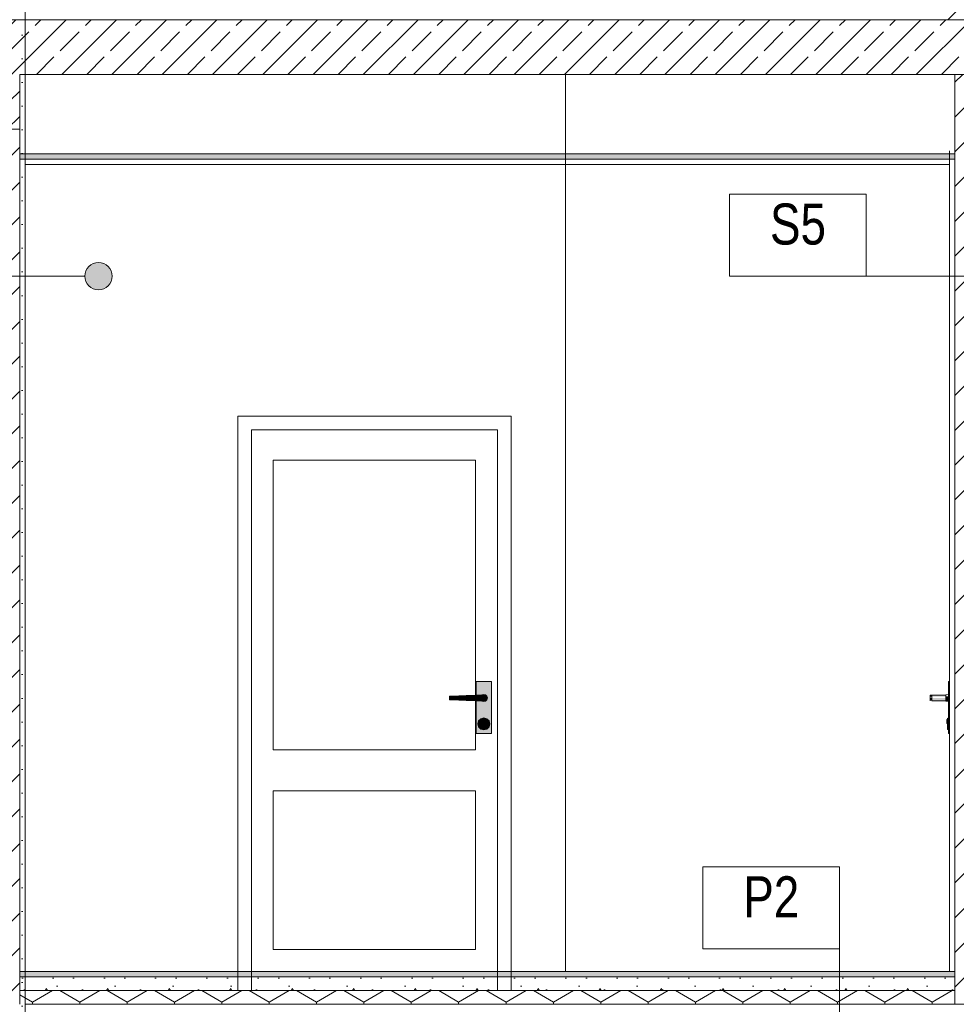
# Model space of a CAD drawing. Header units: millimetres. Extents: x -126680 to -83680, y 18016 to 39016.
# Tile 8 of 121: x -121810 to -118384, y 29192 to 32792. Entities that reach past the tile are written whole.
import ezdxf

# ---------------------------------------------------------------- set-up
doc = ezdxf.new("R2010")
doc.units = ezdxf.units.MM
doc.header["$MEASUREMENT"] = 0
doc.linetypes.add('Wipeout_Contour', pattern=[1000, 0, -1000])
for name, color, linetype, lineweight in [('Nowe_Konstrukcja - Stropy_Nr_pióra__21', 7, 'Continuous', 20), ('Nowe_Konstrukcja - Stropy_Nr_pióra__3', 7, 'Continuous', 13), ('Nowe_Konstrukcja - Ściany zew_Nr_pióra__106', 252, 'Continuous', 13), ('Nowe_Konstrukcja - Ściany zew_Nr_pióra__18', 9, 'Continuous', 15), ('Nowe_Konstrukcja - Ściany zew_Nr_pióra__19', 255, 'Continuous', 0), ('Nowe_Konstrukcja - Ściany zew_Nr_pióra__21', 7, 'Continuous', 20), ('Nowe_Konstrukcja - Ściany zew_Nr_pióra__3', 7, 'Continuous', 13), ('Nowe_Tabelka_Nr_pióra__7', 7, 'Continuous', 35), ('Nowe_zagospodarowanie_Nr_pióra__21', 7, 'Continuous', 20)]:
    doc.layers.add(name, color=color, linetype=linetype, lineweight=lineweight)
for name, color, linetype, lineweight, true_color in [('Nowe_Konstrukcja - Stropy_Nr_pióra__23', 7, 'Continuous', 13, 0x858585), ('Nowe_Konstrukcja - Ściany zew_Nr_pióra__102', 7, 'Continuous', 13, 0x3e3e3e), ('Nowe_Konstrukcja - Ściany zew_Nr_pióra__142', 7, 'Continuous', 0, 0xe8e8e8), ('Nowe_Konstrukcja - Ściany zew_Nr_pióra__23', 7, 'Continuous', 13, 0x858585), ('Nowe_Konstrukcja - Ściany zew_Nr_pióra__61', 7, 'Continuous', 18, 0x6a6a6a), ('Nowe_Konstrukcja - Ściany zew_Nr_pióra__62', 7, 'Continuous', 18, 0xaaaaaa)]:
    doc.layers.add(name, color=color, linetype=linetype, lineweight=lineweight, true_color=true_color)
doc.layers.add('Nowe_Konstrukcja - Ściany zew', color=7, linetype='Continuous')
doc.layers.add('Nowe_zagospodarowanie', color=7, linetype='Continuous')
doc.styles.add('STYL_AUTOMATYCZNY_2', font='arial.ttf', dxfattribs={"width": 0.8})
pattern_1 = [(0, (0, 0), (0, 86.60254), [0, -50]), (0, (25, 43.3), (0, 86.60254), [0, -50])]
pattern_2 = [(45, (0, 0), (-63.63961, 63.63961), [])]

# ---------------------------------------------------------------- blocks, each defined once
blk = doc.blocks.new('Polilinia_1_2', base_point=(-117742.9, 31854.8))
at = {"layer": 'Nowe_zagospodarowanie', "linetype": 'Continuous', "lineweight": 0, "true_color": 0x000000}
blk.add_hatch(color=18, dxfattribs=at).paths.add_polyline_path([(-117792.9, 31854.8), (-117789.1, 31835.7), (-117778.3, 31819.5), (-117762, 31808.6), (-117742.9, 31804.8), (-117723.8, 31808.6), (-117707.5, 31819.5), (-117696.7, 31835.7), (-117692.9, 31854.8), (-117696.7, 31874), (-117707.5, 31890.2), (-117723.8, 31901), (-117742.9, 31904.8), (-117762, 31901), (-117778.3, 31890.2), (-117789.1, 31874)])
at = {"layer": 'Nowe_zagospodarowanie_Nr_pióra__21', "color": 7, "linetype": 'Continuous', "lineweight": 20, "flags": 128}
blk.add_lwpolyline([(-117792.9, 31854.8), (-118713.4, 31854.8), (-119213.4, 31854.8), (-119213.4, 32104.8), (-119213.4, 32154.8), (-118713.4, 32154.8), (-118713.4, 31854.8)], dxfattribs=at)
at = {"layer": 'Nowe_zagospodarowanie_Nr_pióra__21', "color": 7, "linetype": 'Continuous', "lineweight": 20}
blk.add_circle((-117742.9, 31854.8), 50, dxfattribs=at)
blk = doc.blocks.new('Polilinia_14_2', base_point=(-121521.3, 31854.8))
at = {"layer": 'Nowe_zagospodarowanie', "linetype": 'Continuous', "lineweight": 0, "true_color": 0x000000}
blk.add_hatch(color=18, dxfattribs=at).paths.add_polyline_path([(-121571.3, 31854.8), (-121567.5, 31835.7), (-121556.7, 31819.5), (-121540.4, 31808.6), (-121521.3, 31804.8), (-121502.2, 31808.6), (-121485.9, 31819.5), (-121475.1, 31835.7), (-121471.3, 31854.8), (-121475.1, 31874), (-121485.9, 31890.2), (-121502.2, 31901), (-121521.3, 31904.8), (-121540.4, 31901), (-121556.7, 31890.2), (-121567.5, 31874)])
at = {"layer": 'Nowe_zagospodarowanie_Nr_pióra__21', "color": 7, "linetype": 'Continuous', "lineweight": 20, "flags": 128}
blk.add_lwpolyline([(-121571.3, 31854.8), (-122491.8, 31854.8), (-122991.8, 31854.8), (-122991.8, 32104.8), (-122991.8, 32154.8), (-122491.8, 32154.8), (-122491.8, 31854.8)], dxfattribs=at)
at = {"layer": 'Nowe_zagospodarowanie_Nr_pióra__21', "color": 7, "linetype": 'Continuous', "lineweight": 20}
blk.add_circle((-121521.3, 31854.8), 50, dxfattribs=at)
blk = doc.blocks.new('Polilinia_26_2', base_point=(-118811.1, 28411.4))
at = {"layer": 'Nowe_zagospodarowanie', "linetype": 'Continuous', "lineweight": 0, "true_color": 0x000000}
blk.add_hatch(color=18, dxfattribs=at).paths.add_polyline_path([(-118861.1, 28411.4), (-118857.3, 28392.3), (-118846.5, 28376), (-118830.2, 28365.2), (-118811.1, 28361.4), (-118792, 28365.2), (-118775.8, 28376), (-118764.9, 28392.3), (-118761.1, 28411.4), (-118764.9, 28430.5), (-118775.8, 28446.7), (-118792, 28457.6), (-118811.1, 28461.4), (-118830.2, 28457.6), (-118846.5, 28446.7), (-118857.3, 28430.5)])
at = {"layer": 'Nowe_zagospodarowanie_Nr_pióra__21', "color": 7, "linetype": 'Continuous', "lineweight": 20, "flags": 128}
blk.add_lwpolyline([(-118811.1, 28461.4), (-118811.1, 29394.6), (-119311.1, 29394.6), (-119311.1, 29644.6), (-119311.1, 29694.6), (-118811.1, 29694.6), (-118811.1, 29394.6)], dxfattribs=at)
at = {"layer": 'Nowe_zagospodarowanie_Nr_pióra__21', "color": 7, "linetype": 'Continuous', "lineweight": 20}
blk.add_circle((-118811.1, 28411.4), 50, dxfattribs=at)

msp = doc.modelspace()

# ---------------------------------------------------------------- hatches: boundary and pattern name
at = {"layer": 'Nowe_Konstrukcja - Stropy_Nr_pióra__23', "linetype": 'Continuous', "lineweight": 13, "true_color": 0x858585}
h = msp.add_hatch(dxfattribs=at)
h.set_pattern_fill('Beton_zbrojony_0002', color=252, style=0, pattern_type=2)
h.set_pattern_definition([(45, (0, 0), (-91.92388, 91.92388), []), (45, (-45.96, 45.96), (-91.92388, 91.92388), [97.5, -32.5])])
h.paths.add_polyline_path([(-122049.5, 32392.3), (-121809.5, 32392.3), (-121809.5, 32592.3), (-112149.5, 32592.3), (-112149.5, 32392.3), (-111909.5, 32392.3), (-111909.5, 32592.3), (-111909.5, 32792.3), (-122049.5, 32792.3), (-122049.5, 32592.3)])
at = {"layer": 'Nowe_Konstrukcja - Stropy_Nr_pióra__23', "linetype": 'Continuous', "lineweight": 0, "true_color": 0xe0e0e0}
msp.add_hatch(color=254, dxfattribs=at).paths.add_polyline_path([(-118389.2, 32302.3), (-121808.7, 32302.3), (-121808.7, 32282.3), (-118389.2, 32282.3)])
at = {"layer": 'Nowe_Konstrukcja - Ściany zew_Nr_pióra__102', "linetype": 'Continuous', "lineweight": 13, "true_color": 0x3e3e3e}
for points in [[(-118422.5, 30312.3), (-118422.5, 30306.3), (-118412.5, 30305.8), (-118412.5, 30312.3)], [(-118422.5, 30306.3), (-118422.5, 30301.9), (-118412.5, 30301), (-118412.5, 30305.8)], [(-118422.5, 30301.9), (-118422.5, 30300.3), (-118412.5, 30299.3), (-118412.5, 30301)], [(-118418.5, 30226.3), (-118418.5, 30222.8), (-118416.5, 30222.3), (-118416.5, 30226.3)], [(-118418.5, 30222.8), (-118418.5, 30220.2), (-118416.5, 30219.4), (-118416.5, 30222.3)], [(-118418.5, 30220.2), (-118418.5, 30219.3), (-118416.5, 30218.3), (-118416.5, 30219.4)]]:
    msp.add_hatch(color=250, dxfattribs=at).paths.add_polyline_path(points)
at = {"layer": 'Nowe_Konstrukcja - Ściany zew_Nr_pióra__106', "linetype": 'Continuous', "lineweight": 13}
for points in [[(-118473.5, 30303.6), (-118473.5, 30307.3), (-118480.5, 30307.3), (-118480.5, 30303.6)], [(-118422.5, 30302.3), (-118422.5, 30303.6), (-118473.5, 30303.6), (-118473.5, 30302.3)], [(-118416.5, 30207.3), (-118416.5, 30200), (-118412.5, 30198.2), (-118412.5, 30206.3)]]:
    msp.add_hatch(color=252, dxfattribs=at).paths.add_polyline_path(points)
at = {"layer": 'Nowe_Konstrukcja - Ściany zew_Nr_pióra__142', "linetype": 'Continuous', "lineweight": 0, "true_color": 0xe8e8e8}
for points in [[(-118473.5, 30320.9), (-118473.5, 30322.3), (-118480.5, 30322.3), (-118480.5, 30320.9)], [(-118473.5, 30317.3), (-118473.5, 30320.9), (-118480.5, 30320.9), (-118480.5, 30317.3)], [(-118422.5, 30320.9), (-118422.5, 30322.3), (-118473.5, 30322.3), (-118473.5, 30320.9)], [(-118422.5, 30317.3), (-118422.5, 30320.9), (-118473.5, 30320.9), (-118473.5, 30317.3)]]:
    msp.add_hatch(color=254, dxfattribs=at).paths.add_polyline_path(points)
at = {"layer": 'Nowe_Konstrukcja - Ściany zew_Nr_pióra__18', "linetype": 'Continuous', "lineweight": 15}
for points in [[(-118409.5, 30182.3), (-118409.5, 30372.3), (-118412.5, 30372.3), (-118412.5, 30182.3)], [(-118416.5, 30237.3), (-118416.5, 30234.6), (-118412.5, 30236.3), (-118412.5, 30239.3)]]:
    msp.add_hatch(color=9, dxfattribs=at).paths.add_polyline_path(points)
at = {"layer": 'Nowe_Konstrukcja - Ściany zew_Nr_pióra__23', "linetype": 'Continuous', "lineweight": 13, "true_color": 0x858585}
h = msp.add_hatch(dxfattribs=at)
h.set_pattern_fill('Bloczki_ceramiczne_0002', color=252, style=0, pattern_type=2)
h.set_pattern_definition(pattern_2)
h.paths.add_polyline_path([(-118309.5, 36192.3), (-118429.5, 36192.3), (-118429.5, 32792), (-118309.5, 32792)])
h = msp.add_hatch(dxfattribs=at)
h.set_pattern_fill('Tynk_0002', color=252, style=0, pattern_type=2)
h.set_pattern_definition(pattern_1)
h.paths.add_polyline_path([(-121809.5, 32892.3), (-121809.5, 29292.3), (-121789.5, 29292.3), (-121789.5, 32892.3)])
h = msp.add_hatch(dxfattribs=at)
h.set_pattern_fill('Bloczki_ceramiczne_0002', color=252, style=0, pattern_type=2)
h.set_pattern_definition(pattern_2)
h.paths.add_polyline_path([(-118269.5, 32592.3), (-118389.5, 32592.3), (-118389.5, 29192.3), (-118269.5, 29192.3)])
h = msp.add_hatch(dxfattribs=at)
h.set_pattern_fill('Bloczki_ceramiczne_0002', color=252, style=0, pattern_type=2)
h.set_pattern_definition(pattern_2)
h.paths.add_polyline_path([(-122049.5, 29312.3), (-121809.5, 29312.3), (-121809.5, 32392.3), (-122049.5, 32392.3)])
for points in [[(-118422.5, 30303.6), (-118422.5, 30307.3), (-118473.5, 30307.3), (-118473.5, 30303.6)], [(-118416.5, 30217.3), (-118416.5, 30207.3), (-118412.5, 30206.3), (-118412.5, 30217.3)]]:
    msp.add_hatch(color=252, dxfattribs=at).paths.add_polyline_path(points)
h = msp.add_hatch(dxfattribs=at)
h.set_pattern_fill('Bloczki_ceramiczne_0002', color=252, style=0, pattern_type=2)
h.set_pattern_definition(pattern_2)
h.paths.add_polyline_path([(-122049.5, 29192.3), (-121929.5, 29192.3), (-121809.5, 29192.3), (-121809.5, 29312.3), (-122049.5, 29312.3)])
h = msp.add_hatch(dxfattribs=at)
h.set_pattern_fill('Tynk_0002', color=252, style=0, pattern_type=2)
h.set_pattern_definition(pattern_1)
h.paths.add_polyline_path([(-121809.5, 29292.3), (-121809.5, 25692.3), (-121789.5, 25692.3), (-121789.5, 29292.3)])
at = {"layer": 'Nowe_Konstrukcja - Ściany zew_Nr_pióra__61', "linetype": 'Continuous', "lineweight": 18, "true_color": 0x6a6a6a}
for points in [[(-118422.5, 30318.3), (-118422.5, 30312.3), (-118412.5, 30312.3), (-118412.5, 30318.8)], [(-118418.5, 30233.3), (-118418.5, 30232.3), (-118416.5, 30233.2), (-118416.5, 30234.3)], [(-118418.5, 30232.3), (-118418.5, 30229.8), (-118416.5, 30230.3), (-118416.5, 30233.2)], [(-118418.5, 30229.8), (-118418.5, 30226.3), (-118416.5, 30226.3), (-118416.5, 30230.3)]]:
    msp.add_hatch(color=251, dxfattribs=at).paths.add_polyline_path(points)
at = {"layer": 'Nowe_Konstrukcja - Ściany zew_Nr_pióra__62', "linetype": 'Continuous', "lineweight": 18, "true_color": 0xaaaaaa}
for points in [[(-118473.5, 30307.3), (-118473.5, 30312.3), (-118480.5, 30312.3), (-118480.5, 30307.3)], [(-118422.5, 30307.3), (-118422.5, 30312.3), (-118473.5, 30312.3), (-118473.5, 30307.3)], [(-118416.5, 30227.3), (-118416.5, 30217.3), (-118412.5, 30217.3), (-118412.5, 30228.3)], [(-118416.5, 30200), (-118416.5, 30197.3), (-118412.5, 30195.3), (-118412.5, 30198.2)]]:
    msp.add_hatch(color=253, dxfattribs=at).paths.add_polyline_path(points)

# ---------------------------------------------------------------- linework, layer by layer
at = {"layer": 'Nowe_Konstrukcja - Stropy_Nr_pióra__21', "color": 7, "linetype": 'Continuous', "lineweight": 20, "flags": 128}
msp.add_lwpolyline([(-122049.5, 32392.3), (-121809.5, 32392.3), (-121809.5, 32592.3), (-112149.5, 32592.3), (-112149.5, 32392.3), (-111909.5, 32392.3), (-111909.5, 32592.3), (-111909.5, 32792.3), (-122049.5, 32792.3), (-122049.5, 32592.3)], close=True, dxfattribs=at)
at = {"layer": 'Nowe_Konstrukcja - Stropy_Nr_pióra__3', "color": 7, "linetype": 'Continuous', "lineweight": 13}
for p, q in [((-121789.5, 32592.3), (-118389.5, 32592.3)), ((-121808.7, 32302.3), (-118389.2, 32302.3)), ((-121789.2, 32302.3), (-118389.2, 32302.3)), ((-121808.7, 32282.3), (-118389.2, 32282.3)), ((-121789.2, 32282.3), (-118389.2, 32282.3)), ((-121789.5, 29192.3), (-111909.5, 29192.3)), ((-121789.5, 29192.3), (-111909.5, 29192.3))]:
    msp.add_line(p, q, dxfattribs=at)
at = {"layer": 'Nowe_Konstrukcja - Ściany zew_Nr_pióra__21', "color": 7, "linetype": 'Continuous', "lineweight": 20}
msp.add_line((-121789.5, 32392.3), (-121789.5, 29292.3), dxfattribs=at)
at = {"layer": 'Nowe_Konstrukcja - Ściany zew_Nr_pióra__21', "color": 7, "linetype": 'Continuous', "lineweight": 20, "flags": 128}
for points in [[(-121789.5, 32892.3), (-121789.5, 32872.3), (-121789.5, 32822.3), (-121789.5, 32772.3), (-121789.5, 32572.3), (-121789.5, 32432.3), (-121789.5, 32412.3), (-121789.5, 32392.3)], [(-121789.5, 29292.3), (-121789.5, 29272.3), (-121789.5, 29222.3), (-121789.5, 29172.3), (-121789.5, 28972.3), (-121789.5, 28832.3), (-121789.5, 28812.3), (-121789.5, 28792.3)]]:
    msp.add_lwpolyline(points, dxfattribs=at)
at = {"layer": 'Nowe_Konstrukcja - Ściany zew_Nr_pióra__3', "color": 7, "linetype": 'Continuous', "lineweight": 13}
for p, q in [((-121809.5, 29312.3), (-121809.5, 32592.3)), ((-121809.5, 29312.3), (-121809.5, 32592.3)), ((-119813.5, 29312.3), (-119813.5, 32592.3)), ((-118409.5, 32592.3), (-118389.5, 32592.3)), ((-118389.5, 29192.3), (-118389.5, 32592.3)), ((-118389.5, 29312.3), (-118389.5, 32592.3)), ((-121789.5, 29312.3), (-121789.5, 32312.3)), ((-118409.5, 29312.3), (-118409.5, 32312.3)), ((-121789.2, 32262.3), (-118409.2, 32262.3)), ((-118412.5, 30182.3), (-118412.5, 30372.3)), ((-118409.5, 30372.3), (-118412.5, 30372.3)), ((-118480.5, 30320.9), (-118480.5, 30322.3)), ((-118473.5, 30322.3), (-118480.5, 30322.3)), ((-118480.5, 30317.3), (-118480.5, 30320.9)), ((-118480.5, 30312.3), (-118480.5, 30317.3)), ((-118480.5, 30307.3), (-118480.5, 30312.3)), ((-118473.5, 30320.9), (-118473.5, 30322.3)), ((-118422.5, 30322.3), (-118473.5, 30322.3)), ((-118473.5, 30317.3), (-118473.5, 30320.9)), ((-118473.5, 30312.3), (-118473.5, 30317.3)), ((-118473.5, 30307.3), (-118473.5, 30312.3)), ((-118422.5, 30324.3), (-118412.5, 30325.3)), ((-118422.5, 30322.7), (-118422.5, 30324.3)), ((-118422.5, 30318.3), (-118422.5, 30322.7)), ((-118422.5, 30312.3), (-118422.5, 30318.3)), ((-118422.5, 30306.3), (-118422.5, 30312.3)), ((-118480.5, 30303.6), (-118480.5, 30307.3)), ((-118480.5, 30302.3), (-118480.5, 30303.6)), ((-118473.5, 30303.6), (-118473.5, 30307.3)), ((-118473.5, 30302.3), (-118473.5, 30303.6)), ((-118422.5, 30302.3), (-118473.5, 30302.3)), ((-118422.5, 30301.9), (-118422.5, 30306.3)), ((-118422.5, 30300.3), (-118422.5, 30301.9)), ((-118422.5, 30300.3), (-118412.5, 30299.3)), ((-118418.5, 30233.3), (-118416.5, 30234.3)), ((-118418.5, 30232.3), (-118418.5, 30233.3)), ((-118418.5, 30229.8), (-118418.5, 30232.3)), ((-118418.5, 30226.3), (-118418.5, 30229.8)), ((-118418.5, 30222.8), (-118418.5, 30226.3)), ((-118418.5, 30220.2), (-118418.5, 30222.8)), ((-118418.5, 30219.3), (-118418.5, 30220.2)), ((-118418.5, 30219.3), (-118416.5, 30218.3)), ((-118416.5, 30237.3), (-118412.5, 30239.3)), ((-118416.5, 30234.6), (-118416.5, 30237.3)), ((-118416.5, 30227.3), (-118416.5, 30234.6)), ((-118416.5, 30217.3), (-118416.5, 30227.3)), ((-118416.5, 30207.3), (-118416.5, 30217.3)), ((-118416.5, 30200), (-118416.5, 30207.3)), ((-118416.5, 30197.3), (-118416.5, 30200)), ((-118416.5, 30197.3), (-118412.5, 30195.3)), ((-118409.5, 30182.3), (-118412.5, 30182.3)), ((-121809.5, 29192.3), (-121809.5, 29312.3)), ((-121809.5, 29192.3), (-121809.5, 29312.3))]:
    msp.add_line(p, q, dxfattribs=at)

# ---------------------------------------------------------------- block references
at = {"layer": 'Nowe_zagospodarowanie', "color": 7, "linetype": 'Continuous', "lineweight": 20}
for name, p in [('Polilinia_14_2', (-121521.3, 31854.8)), ('Polilinia_1_2', (-117742.9, 31854.8)), ('Polilinia_26_2', (-118811.1, 28411.4))]:
    msp.add_blockref(name, p, dxfattribs=at)

# ---------------------------------------------------------------- texts
at = {"layer": 'Nowe_Tabelka_Nr_pióra__7', "color": 7, "linetype": 'Continuous', "lineweight": 35, "char_height": 150, "attachment_point": 8, "style": 'STYL_AUTOMATYCZNY_2'}
for s, insert in [('\\A1;{\\pqc;\\fArial|b0|i0|c238|p0;\\W0.800000;S5}', (-118963.4, 31968)), ('\\A1;{\\pqc;\\fArial|b0|i0|c238|p0;\\W0.800000;P2}', (-119061.1, 29510.3))]:
    msp.add_mtext(s, dxfattribs=dict(at, insert=insert))

# ---------------------------------------------------------------- wipeouts: each hides what was drawn before it
at = {"color": 254, "linetype": 'Wipeout_Contour', "lineweight": 0, "ltscale": 498878.740161}
msp.add_wipeout([(-121012.2, 29242.3), (-120962.2, 29242.3), (-120962.2, 31292.3), (-121012.2, 31292.3)], dxfattribs=at).dxf.layer = 'Nowe_Konstrukcja - Ściany zew'
at = {"color": 254, "linetype": 'Wipeout_Contour', "lineweight": 0, "ltscale": 495193.307477}
msp.add_wipeout([(-120012.2, 29242.3), (-120012.2, 31292.3), (-120062.2, 31292.3), (-120062.2, 29242.3)], dxfattribs=at).dxf.layer = 'Nowe_Konstrukcja - Ściany zew'

# ---------------------------------------------------------------- next in the draw order: wipeouts: each hides what was drawn before it
at = {"color": 254, "linetype": 'Wipeout_Contour', "lineweight": 0, "ltscale": 747076.995279}
msp.add_wipeout([(-120012.2, 31342.3), (-121012.2, 31342.3), (-121012.2, 31292.3), (-120962.2, 31292.3), (-120062.2, 31292.3), (-120012.2, 31292.3)], dxfattribs=at).dxf.layer = 'Nowe_Konstrukcja - Ściany zew'
at = {"color": 254, "linetype": 'Wipeout_Contour', "lineweight": 0, "ltscale": 747764.355779}
msp.add_wipeout([(-120962.2, 29392.3), (-120882.2, 29392.3), (-120882.2, 29972.3), (-120882.2, 30122.3), (-120882.2, 31182.3), (-120962.2, 31182.3)], dxfattribs=at).dxf.layer = 'Nowe_Konstrukcja - Ściany zew'
at = {"color": 254, "linetype": 'Wipeout_Contour', "lineweight": 0, "ltscale": 743145.371281}
msp.add_wipeout([(-120062.2, 29392.3), (-120062.2, 31182.3), (-120142.2, 31182.3), (-120142.2, 30122.3), (-120142.2, 29972.3), (-120142.2, 29392.3)], dxfattribs=at).dxf.layer = 'Nowe_Konstrukcja - Ściany zew'

# ---------------------------------------------------------------- next in the draw order: hatches: boundary and pattern name
at = {"layer": 'Nowe_Konstrukcja - Ściany zew_Nr_pióra__102', "linetype": 'Continuous', "lineweight": 13, "true_color": 0x3e3e3e}
for points in [[(-120118.7, 30323.5), (-120119.9, 30322.3), (-120118.6, 30322.3), (-120118.2, 30322.7)], [(-120118.6, 30302.3), (-120119.9, 30302.3), (-120118.7, 30301), (-120118.2, 30301.9)], [(-120112.2, 30300.3), (-120118.2, 30301.9), (-120118.7, 30301), (-120112.2, 30299.3)], [(-120106.2, 30301.9), (-120112.2, 30300.3), (-120112.2, 30299.3), (-120105.7, 30301)], [(-120101.8, 30306.3), (-120106.2, 30301.9), (-120105.7, 30301), (-120100.9, 30305.8)], [(-120119.2, 30226.3), (-120118.2, 30229.8), (-120119.1, 30230.3), (-120120.2, 30226.3)], [(-120118.2, 30222.8), (-120119.2, 30226.3), (-120120.2, 30226.3), (-120119.1, 30222.3)], [(-120115.7, 30220.2), (-120118.2, 30222.8), (-120119.1, 30222.3), (-120116.2, 30219.4)], [(-120112.2, 30219.3), (-120115.7, 30220.2), (-120116.2, 30219.4), (-120112.2, 30218.3)], [(-120108.7, 30220.2), (-120112.2, 30219.3), (-120112.2, 30218.3), (-120108.2, 30219.4)], [(-120106.1, 30222.8), (-120108.7, 30220.2), (-120108.2, 30219.4), (-120105.2, 30222.3)]]:
    msp.add_hatch(color=250, dxfattribs=at).paths.add_polyline_path(points)
at = {"layer": 'Nowe_Konstrukcja - Ściany zew_Nr_pióra__106', "linetype": 'Continuous', "lineweight": 13}
for points in [[(-120108.7, 30232.3), (-120106.1, 30229.8), (-120105.2, 30230.3), (-120108.2, 30233.2)], [(-120112.2, 30197.3), (-120122.2, 30200), (-120123.2, 30198.2), (-120112.2, 30195.3)], [(-120102.2, 30200), (-120112.2, 30197.3), (-120112.2, 30195.3), (-120101.2, 30198.2)]]:
    msp.add_hatch(color=252, dxfattribs=at).paths.add_polyline_path(points)
at = {"layer": 'Nowe_Konstrukcja - Ściany zew_Nr_pióra__142', "linetype": 'Continuous', "lineweight": 0, "true_color": 0xe8e8e8}
msp.add_hatch(color=254, dxfattribs=at).paths.add_polyline_path([(-120094.9, 30227.3), (-120092.2, 30217.3), (-120090.2, 30217.3), (-120093.1, 30228.3)])
at = {"layer": 'Nowe_Konstrukcja - Ściany zew_Nr_pióra__18', "linetype": 'Continuous', "lineweight": 15}
msp.add_hatch(color=9, dxfattribs=at).paths.add_polyline_path([(-120092.2, 30217.3), (-120094.9, 30207.3), (-120093.1, 30206.3), (-120090.2, 30217.3)])
at = {"layer": 'Nowe_Konstrukcja - Ściany zew_Nr_pióra__19', "linetype": 'Continuous', "lineweight": 0}
for points in [[(-120112.2, 30237.3), (-120102.2, 30234.6), (-120101.2, 30236.3), (-120112.2, 30239.3)], [(-120102.2, 30234.6), (-120094.9, 30227.3), (-120093.1, 30228.3), (-120101.2, 30236.3)]]:
    msp.add_hatch(color=255, dxfattribs=at).paths.add_polyline_path(points)
at = {"layer": 'Nowe_Konstrukcja - Ściany zew_Nr_pióra__23', "linetype": 'Continuous', "lineweight": 13, "true_color": 0x858585}
for points in [[(-120112.2, 30324.3), (-120106.2, 30322.7), (-120105.7, 30323.5), (-120112.2, 30325.3)], [(-120106.2, 30322.7), (-120101.8, 30318.3), (-120100.9, 30318.8), (-120105.7, 30323.5)], [(-120112.2, 30233.3), (-120108.7, 30232.3), (-120108.2, 30233.2), (-120112.2, 30234.3)], [(-120094.9, 30207.3), (-120102.2, 30200), (-120101.2, 30198.2), (-120093.1, 30206.3)]]:
    msp.add_hatch(color=252, dxfattribs=at).paths.add_polyline_path(points)
at = {"layer": 'Nowe_Konstrukcja - Ściany zew_Nr_pióra__61', "linetype": 'Continuous', "lineweight": 18, "true_color": 0x6a6a6a}
for points in [[(-120118.2, 30322.7), (-120112.2, 30324.3), (-120112.2, 30325.3), (-120118.7, 30323.5)], [(-120118.6, 30302.3), (-120118.2, 30301.9), (-120112.2, 30300.3), (-120106.2, 30301.9), (-120101.8, 30306.3), (-120100.2, 30312.3), (-120101.8, 30318.3), (-120106.2, 30322.7), (-120112.2, 30324.3), (-120118.2, 30322.7), (-120118.6, 30322.3), (-120112.2, 30322.3), (-120107.2, 30320.9), (-120103.5, 30317.3), (-120102.2, 30312.3), (-120103.5, 30307.3), (-120107.2, 30303.6), (-120112.2, 30302.3)], [(-120100.2, 30312.3), (-120101.8, 30306.3), (-120100.9, 30305.8), (-120099.2, 30312.3)], [(-120119.2, 30226.3), (-120118.2, 30222.8), (-120115.7, 30220.2), (-120112.2, 30219.3), (-120108.7, 30220.2), (-120106.1, 30222.8), (-120105.2, 30226.3), (-120106.1, 30229.8), (-120108.7, 30232.3), (-120112.2, 30233.3), (-120115.7, 30232.3), (-120118.2, 30229.8)], [(-120118.2, 30229.8), (-120115.7, 30232.3), (-120116.2, 30233.2), (-120119.1, 30230.3)], [(-120105.2, 30226.3), (-120106.1, 30222.8), (-120105.2, 30222.3), (-120104.2, 30226.3)]]:
    msp.add_hatch(color=251, dxfattribs=at).paths.add_polyline_path(points)

# ---------------------------------------------------------------- next in the draw order: linework, layer by layer
at = {"layer": 'Nowe_Konstrukcja - Ściany zew_Nr_pióra__3', "color": 7, "linetype": 'Continuous', "lineweight": 13}
for p, q in [((-121012.2, 31292.3), (-121012.2, 31342.3)), ((-121012.2, 31342.3), (-120012.2, 31342.3)), ((-120012.2, 31342.3), (-120012.2, 31292.3)), ((-121012.2, 29242.3), (-121012.2, 31292.3)), ((-120012.2, 31292.3), (-120012.2, 29242.3)), ((-120083.7, 30182.3), (-120083.7, 30372.3)), ((-120118.7, 30323.5), (-120119.9, 30322.3)), ((-120112.2, 30325.3), (-120118.7, 30323.5)), ((-120118.2, 30322.7), (-120118.6, 30322.3)), ((-120112.2, 30324.3), (-120118.2, 30322.7)), ((-120105.7, 30323.5), (-120112.2, 30325.3)), ((-120106.2, 30322.7), (-120112.2, 30324.3)), ((-120107.2, 30320.9), (-120112.2, 30322.3)), ((-120103.5, 30317.3), (-120107.2, 30320.9)), ((-120101.8, 30318.3), (-120106.2, 30322.7)), ((-120100.9, 30318.8), (-120105.7, 30323.5)), ((-120102.2, 30312.3), (-120103.5, 30317.3)), ((-120103.5, 30307.3), (-120102.2, 30312.3)), ((-120100.2, 30312.3), (-120101.8, 30318.3)), ((-120101.8, 30306.3), (-120100.2, 30312.3)), ((-120099.2, 30312.3), (-120100.9, 30318.8)), ((-120100.9, 30305.8), (-120099.2, 30312.3)), ((-120119.9, 30302.3), (-120118.7, 30301)), ((-120118.7, 30301), (-120112.2, 30299.3)), ((-120118.6, 30302.3), (-120118.2, 30301.9)), ((-120118.2, 30301.9), (-120112.2, 30300.3)), ((-120112.2, 30302.3), (-120107.2, 30303.6)), ((-120112.2, 30300.3), (-120106.2, 30301.9)), ((-120112.2, 30299.3), (-120105.7, 30301)), ((-120107.2, 30303.6), (-120103.5, 30307.3)), ((-120106.2, 30301.9), (-120101.8, 30306.3)), ((-120105.7, 30301), (-120100.9, 30305.8)), ((-120112.2, 30239.3), (-120123.2, 30236.3)), ((-120112.2, 30237.3), (-120122.2, 30234.6)), ((-120119.1, 30230.3), (-120120.2, 30226.3)), ((-120120.2, 30226.3), (-120119.1, 30222.3)), ((-120118.2, 30229.8), (-120119.2, 30226.3)), ((-120119.2, 30226.3), (-120118.2, 30222.8)), ((-120116.2, 30233.2), (-120119.1, 30230.3)), ((-120119.1, 30222.3), (-120116.2, 30219.4)), ((-120115.7, 30232.3), (-120118.2, 30229.8)), ((-120118.2, 30222.8), (-120115.7, 30220.2)), ((-120112.2, 30234.3), (-120116.2, 30233.2)), ((-120116.2, 30219.4), (-120112.2, 30218.3)), ((-120112.2, 30233.3), (-120115.7, 30232.3)), ((-120115.7, 30220.2), (-120112.2, 30219.3)), ((-120101.2, 30236.3), (-120112.2, 30239.3)), ((-120102.2, 30234.6), (-120112.2, 30237.3)), ((-120108.2, 30233.2), (-120112.2, 30234.3)), ((-120108.7, 30232.3), (-120112.2, 30233.3)), ((-120112.2, 30219.3), (-120108.7, 30220.2)), ((-120112.2, 30218.3), (-120108.2, 30219.4)), ((-120106.1, 30229.8), (-120108.7, 30232.3)), ((-120108.7, 30220.2), (-120106.1, 30222.8)), ((-120105.2, 30230.3), (-120108.2, 30233.2)), ((-120108.2, 30219.4), (-120105.2, 30222.3)), ((-120105.2, 30226.3), (-120106.1, 30229.8)), ((-120106.1, 30222.8), (-120105.2, 30226.3)), ((-120104.2, 30226.3), (-120105.2, 30230.3)), ((-120105.2, 30222.3), (-120104.2, 30226.3)), ((-120094.9, 30227.3), (-120102.2, 30234.6)), ((-120102.2, 30200), (-120094.9, 30207.3)), ((-120093.1, 30228.3), (-120101.2, 30236.3)), ((-120101.2, 30198.2), (-120093.1, 30206.3)), ((-120092.2, 30217.3), (-120094.9, 30227.3)), ((-120094.9, 30207.3), (-120092.2, 30217.3)), ((-120090.2, 30217.3), (-120093.1, 30228.3)), ((-120093.1, 30206.3), (-120090.2, 30217.3)), ((-120123.2, 30198.2), (-120112.2, 30195.3)), ((-120122.2, 30200), (-120112.2, 30197.3)), ((-120112.2, 30197.3), (-120102.2, 30200)), ((-120112.2, 30195.3), (-120101.2, 30198.2))]:
    msp.add_line(p, q, dxfattribs=at)

# ---------------------------------------------------------------- next in the draw order: wipeouts: each hides what was drawn before it
at = {"color": 254, "linetype": 'Wipeout_Contour', "lineweight": 0, "ltscale": 746941.360272}
msp.add_wipeout([(-120962.2, 31292.3), (-120962.2, 31182.3), (-120882.2, 31182.3), (-120142.2, 31182.3), (-120062.2, 31182.3), (-120062.2, 31292.3)], dxfattribs=at).dxf.layer = 'Nowe_Konstrukcja - Ściany zew'
at = {"color": 254, "linetype": 'Wipeout_Contour', "lineweight": 0, "ltscale": 496806.486235}
msp.add_wipeout([(-120142.2, 29972.3), (-120142.2, 30122.3), (-120882.2, 30122.3), (-120882.2, 29972.3)], dxfattribs=at).dxf.layer = 'Nowe_Konstrukcja - Ściany zew'
at = {"color": 254, "linetype": 'Wipeout_Contour', "lineweight": 0, "ltscale": 744197.984213}
msp.add_wipeout([(-120962.2, 29242.3), (-120062.2, 29242.3), (-120062.2, 29392.3), (-120142.2, 29392.3), (-120882.2, 29392.3), (-120962.2, 29392.3)], dxfattribs=at).dxf.layer = 'Nowe_Konstrukcja - Ściany zew'

# ---------------------------------------------------------------- next in the draw order: hatches: boundary and pattern name
at = {"layer": 'Nowe_Konstrukcja - Stropy_Nr_pióra__23', "linetype": 'Continuous', "lineweight": 0, "true_color": 0xe0e0e0}
msp.add_hatch(color=254, dxfattribs=at).paths.add_polyline_path([(-118389.5, 29312.3), (-121809.5, 29312.3), (-121809.5, 29292.3), (-118389.5, 29292.3)])
at = {"layer": 'Nowe_Konstrukcja - Stropy_Nr_pióra__23', "linetype": 'Continuous', "lineweight": 13, "true_color": 0x858585}
h = msp.add_hatch(dxfattribs=at)
h.set_pattern_fill('Beton_lekki_0002', color=252, style=0, pattern_type=2)
h.set_pattern_definition([(0, (0, 0), (0, 389.7114), [24.375, -200.625]), (0, (112.5, 194.86), (0, 389.7114), [24.375, -200.625]), (60, (0, 0), (-337.5, 194.8557), [24.375, -200.625]), (60, (225, 0), (-337.5, 194.8557), [24.375, -200.625]), (120, (24.37, 0), (337.5, 194.8557), [24.375, -200.625]), (120, (249.38, 0), (337.5, 194.8557), [24.375, -200.625]), (0, (0, 37.5), (0, 75), [0, -75, 0, -112.5]), (45, (37.5, 37.5), (-53.03301, 53.03301), [0, -56.25, 0, -93.75])])
h.paths.add_polyline_path([(-118389.5, 29292.3), (-121809.5, 29292.3), (-121809.5, 29242.3), (-118389.5, 29242.3)])
h = msp.add_hatch(dxfattribs=at)
h.set_pattern_fill('Styropian_0002', color=252, style=0, pattern_type=2)
h.set_pattern_definition([(90, (0, 0), (-173.20508, 0), [100, -200]), (90, (-86.6, 150), (-173.20508, 0), [100, -200]), (150, (-4e-14, 100), (86.60254, 150), [100, -200]), (150, (-173.2, 100), (86.60254, 150), [100, -200]), (210, (0, 0), (-86.60254, 150), [100, -200]), (210, (-173.2, -7e-14), (-86.60254, 150), [100, -200])])
h.paths.add_polyline_path([(-118389.5, 29242.3), (-121809.5, 29242.3), (-121809.5, 29192.3), (-118389.5, 29192.3)])

# ---------------------------------------------------------------- next in the draw order: linework, layer by layer
at = {"layer": 'Nowe_Konstrukcja - Stropy_Nr_pióra__3', "color": 7, "linetype": 'Continuous', "lineweight": 13}
for p, q in [((-121809.5, 29292.3), (-118389.5, 29292.3)), ((-121789.5, 29292.3), (-118389.5, 29292.3)), ((-121809.5, 29242.3), (-118389.5, 29242.3)), ((-121789.5, 29242.3), (-118389.5, 29242.3))]:
    msp.add_line(p, q, dxfattribs=at)
at = {"layer": 'Nowe_Konstrukcja - Ściany zew_Nr_pióra__3', "color": 7, "linetype": 'Continuous', "lineweight": 13}
for p, q in [((-120962.2, 31292.3), (-120962.2, 31182.3)), ((-120062.2, 31292.3), (-120962.2, 31292.3)), ((-120062.2, 31182.3), (-120062.2, 31292.3)), ((-120962.2, 31182.3), (-120962.2, 29392.3)), ((-120062.2, 29392.3), (-120062.2, 31182.3)), ((-120962.2, 29392.3), (-120962.2, 29242.3)), ((-120062.2, 29242.3), (-120062.2, 29392.3)), ((-121809.5, 29312.3), (-118389.5, 29312.3))]:
    msp.add_line(p, q, dxfattribs=at)

# ---------------------------------------------------------------- next in the draw order: wipeouts: each hides what was drawn before it
at = {"color": 254, "linetype": 'Wipeout_Contour', "lineweight": 0, "ltscale": 497401.648395}
msp.add_wipeout([(-120882.2, 30122.3), (-120142.2, 30122.3), (-120142.2, 31182.3), (-120882.2, 31182.3)], dxfattribs=at).dxf.layer = 'Nowe_Konstrukcja - Ściany zew'
at = {"color": 254, "linetype": 'Wipeout_Contour', "lineweight": 0, "ltscale": 496456.489412}
msp.add_wipeout([(-120882.2, 29392.3), (-120142.2, 29392.3), (-120142.2, 29972.3), (-120882.2, 29972.3)], dxfattribs=at).dxf.layer = 'Nowe_Konstrukcja - Ściany zew'

# ---------------------------------------------------------------- next in the draw order: hatches: boundary and pattern name
at = {"layer": 'Nowe_Konstrukcja - Ściany zew_Nr_pióra__106', "linetype": 'Continuous', "lineweight": 13}
for points in [[(-120129.5, 30207.3), (-120132.2, 30217.3), (-120134.2, 30217.3), (-120131.2, 30206.3)], [(-120122.2, 30200), (-120129.5, 30207.3), (-120131.2, 30206.3), (-120123.2, 30198.2)]]:
    msp.add_hatch(color=252, dxfattribs=at).paths.add_polyline_path(points)
at = {"layer": 'Nowe_Konstrukcja - Ściany zew_Nr_pióra__18', "linetype": 'Continuous', "lineweight": 15}
h = msp.add_hatch(color=9, dxfattribs=at)
h.paths.add_polyline_path([(-120083.7, 30372.3), (-120140.7, 30372.3), (-120140.7, 30322.2), (-120137.2, 30322.3), (-120119.9, 30322.3), (-120118.7, 30323.5), (-120112.2, 30325.3), (-120105.7, 30323.5), (-120100.9, 30318.8), (-120099.2, 30312.3), (-120100.9, 30305.8), (-120105.7, 30301), (-120112.2, 30299.3), (-120118.7, 30301), (-120119.9, 30302.3), (-120137.2, 30302.3), (-120140.7, 30302.4), (-120140.7, 30182.3), (-120083.7, 30182.3)])
h.paths.add_polyline_path([(-120134.2, 30217.3), (-120131.2, 30228.3), (-120123.2, 30236.3), (-120112.2, 30239.3), (-120101.2, 30236.3), (-120093.1, 30228.3), (-120090.2, 30217.3), (-120093.1, 30206.3), (-120101.2, 30198.2), (-120112.2, 30195.3), (-120123.2, 30198.2), (-120131.2, 30206.3)], flags=0)
for points in [[(-120177.3, 30321.1), (-120203.7, 30320.3), (-120203.7, 30304.2), (-120177.3, 30303.5)], [(-120150.6, 30321.9), (-120177.3, 30321.1), (-120177.3, 30303.5), (-120150.6, 30302.7)], [(-120137.2, 30322.3), (-120150.6, 30321.9), (-120150.6, 30302.7), (-120137.2, 30302.3)], [(-120112.2, 30302.3), (-120107.2, 30303.6), (-120103.5, 30307.3), (-120102.2, 30312.3), (-120103.5, 30317.3), (-120107.2, 30320.9), (-120112.2, 30322.3), (-120137.2, 30322.3), (-120137.2, 30302.3)]]:
    msp.add_hatch(color=9, dxfattribs=at).paths.add_polyline_path(points)
h = msp.add_hatch(color=9, dxfattribs=at)
h.paths.add_polyline_path([(-120132.2, 30217.3), (-120129.5, 30207.3), (-120122.2, 30200), (-120112.2, 30197.3), (-120102.2, 30200), (-120094.9, 30207.3), (-120092.2, 30217.3), (-120094.9, 30227.3), (-120102.2, 30234.6), (-120112.2, 30237.3), (-120122.2, 30234.6), (-120129.5, 30227.3)])
h.paths.add_polyline_path([(-120120.2, 30226.3), (-120119.1, 30230.3), (-120116.2, 30233.2), (-120112.2, 30234.3), (-120108.2, 30233.2), (-120105.2, 30230.3), (-120104.2, 30226.3), (-120105.2, 30222.3), (-120108.2, 30219.4), (-120112.2, 30218.3), (-120116.2, 30219.4), (-120119.1, 30222.3)], flags=0)
at = {"layer": 'Nowe_Konstrukcja - Ściany zew_Nr_pióra__62', "linetype": 'Continuous', "lineweight": 18, "true_color": 0xaaaaaa}
for points in [[(-120229.6, 30319.5), (-120237.6, 30319.3), (-120237.6, 30305.3), (-120229.6, 30305)], [(-120203.7, 30320.3), (-120229.6, 30319.5), (-120229.6, 30305), (-120203.7, 30304.2)], [(-120129.5, 30227.3), (-120122.2, 30234.6), (-120123.2, 30236.3), (-120131.2, 30228.3)]]:
    msp.add_hatch(color=253, dxfattribs=at).paths.add_polyline_path(points)

# ---------------------------------------------------------------- next in the draw order: linework, layer by layer
at = {"layer": 'Nowe_Konstrukcja - Ściany zew_Nr_pióra__3', "color": 7, "linetype": 'Continuous', "lineweight": 13}
for p, q in [((-120882.2, 30122.3), (-120882.2, 31182.3)), ((-120882.2, 31182.3), (-120142.2, 31182.3)), ((-120142.2, 31182.3), (-120142.2, 30122.3)), ((-120083.7, 30372.3), (-120140.7, 30372.3)), ((-120140.7, 30372.3), (-120140.7, 30322.2)), ((-120229.6, 30319.5), (-120237.6, 30319.3)), ((-120237.6, 30319.3), (-120237.6, 30305.3)), ((-120203.7, 30320.3), (-120229.6, 30319.5)), ((-120177.3, 30321.1), (-120203.7, 30320.3)), ((-120150.6, 30321.9), (-120177.3, 30321.1)), ((-120137.2, 30322.3), (-120150.6, 30321.9)), ((-120112.2, 30322.3), (-120137.2, 30322.3)), ((-120237.6, 30305.3), (-120229.6, 30305)), ((-120229.6, 30305), (-120203.7, 30304.2)), ((-120203.7, 30304.2), (-120177.3, 30303.5)), ((-120177.3, 30303.5), (-120150.6, 30302.7)), ((-120150.6, 30302.7), (-120137.2, 30302.3)), ((-120142.2, 30302.4), (-120142.2, 30192.3)), ((-120140.7, 30302.4), (-120140.7, 30182.3)), ((-120137.2, 30302.3), (-120112.2, 30302.3)), ((-120131.2, 30228.3), (-120134.2, 30217.3)), ((-120134.2, 30217.3), (-120131.2, 30206.3)), ((-120129.5, 30227.3), (-120132.2, 30217.3)), ((-120132.2, 30217.3), (-120129.5, 30207.3)), ((-120123.2, 30236.3), (-120131.2, 30228.3)), ((-120131.2, 30206.3), (-120123.2, 30198.2)), ((-120122.2, 30234.6), (-120129.5, 30227.3)), ((-120129.5, 30207.3), (-120122.2, 30200)), ((-120140.7, 30182.3), (-120083.7, 30182.3)), ((-120142.2, 30122.3), (-120882.2, 30122.3)), ((-120882.2, 29392.3), (-120882.2, 29972.3)), ((-120882.2, 29972.3), (-120142.2, 29972.3)), ((-120142.2, 29972.3), (-120142.2, 29392.3)), ((-120142.2, 29392.3), (-120882.2, 29392.3))]:
    msp.add_line(p, q, dxfattribs=at)

doc.saveas('drawing.dxf')
